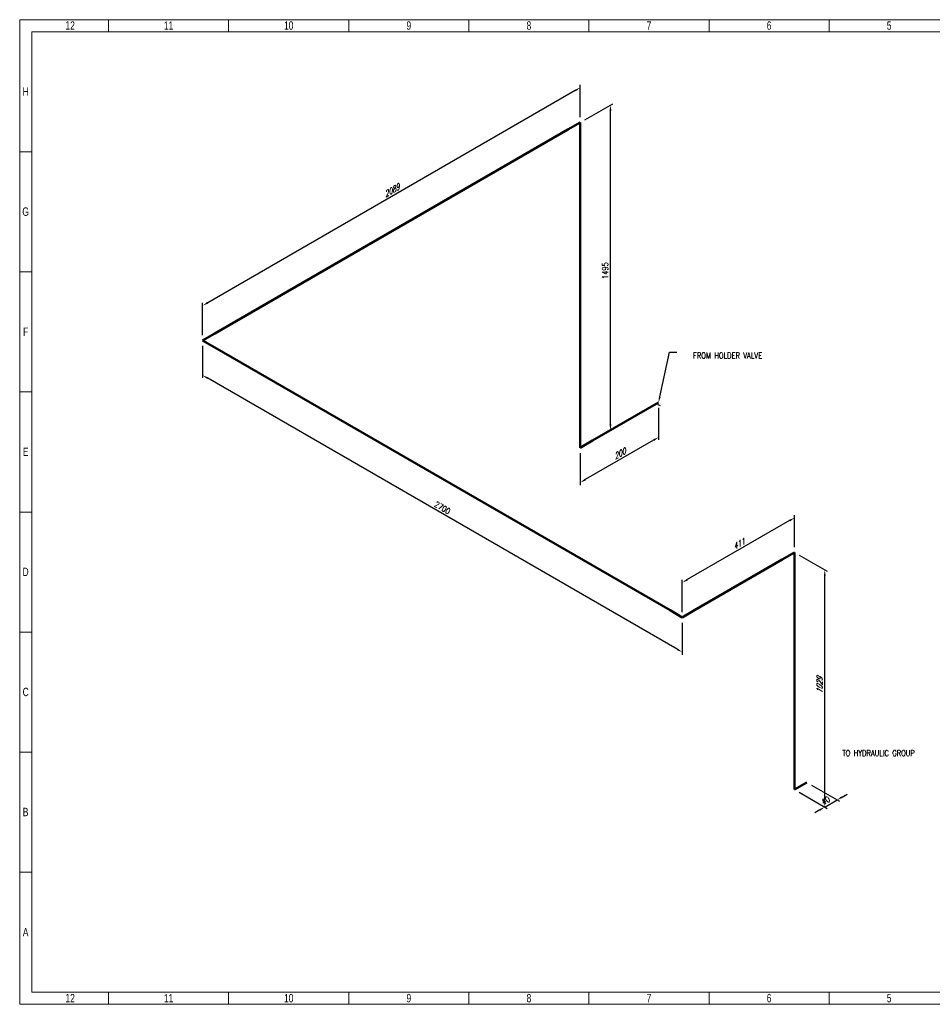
# Model space of a CAD drawing. Header units: millimetres. Extents: x 0 to 594, y 0 to 424.
# Tile 1 of 14: x 0 to 393, y 0 to 424. Entities that reach past the tile are written whole.
import ezdxf
from ezdxf import colors
from ezdxf.entities.mleader import LeaderData, LeaderLine
from ezdxf.math import Vec2, Vec3

# ---------------------------------------------------------------- set-up
doc = ezdxf.new("R2010")
doc.units = ezdxf.units.MM
doc.header["$LTSCALE"] = 0.25
doc.layers.add('Annotation', color=7, linetype='Continuous')
doc.layers.add('Dimension', color=1, linetype='Continuous')
doc.layers.add('Pipe Small Bore', color=30, linetype='Continuous', lineweight=50)
doc.styles.add('AdskIsoAnnotation', font='romans.shx', dxfattribs={"width": 0.8, "height": 1})
doc.styles.add('AdskIsoMetric', font='romans.shx', dxfattribs={"width": 0.8, "height": 2.5})
doc.styles.add('AdskIsoMetric-30', font='romans.shx', dxfattribs={"width": 0.8, "height": 2.5})
doc.styles.add('AdskIsoMetric30', font='romans.shx', dxfattribs={"width": 0.8, "oblique": 30, "height": 2.5})
doc.styles.add('SLDTEXTSTYLE3', font='TXT', dxfattribs={"width": 0.75})
doc.styles.get("Standard").update_dxf_attribs({"font": 'arial.ttf'})
doc.dimstyles.new('AdskIsoMetric', dxfattribs={"dimtxt": 2.5, "dimasz": 2.5, "dimexe": 1, "dimexo": 2, "dimgap": 0.8, "dimtad": 1, "dimdec": 0, "dimrnd": 1, "dimzin": 0, "dimdsep": 46, "dimtxsty": 'AdskIsoMetric', "dimcen": 0, "dimclrt": 7, "dimadec": 0, "dimazin": 0, "dimtfac": 1, "dimtdec": 0, "dimtmove": 1, "dimatfit": 3, "dimfxl": 1, "dimtfill": 1, "dimfrac": 2, "dimtolj": 1, "dimtzin": 0, "dimarcsym": 0})

# ---------------------------------------------------------------- blocks, each defined once
blk = doc.blocks.new('*D18')
at = {"layer": 'Defpoints', "color": 0, "transparency": 16777216}
for p in [(339.19, 95.56), (333.88, 92.5), (352.18, 88.06)]:
    blk.add_point(p, dxfattribs=at)
at = {"layer": 'Dimension', "color": 0, "lineweight": -2, "transparency": 16777216}
for p, q in [((341.19, 94.41), (353.18, 87.48)), ((335.88, 91.35), (347.87, 84.42)), ((354.34, 89.31), (356.51, 90.56)), ((344.71, 83.75), (342.54, 82.5))]:
    blk.add_line(p, q, dxfattribs=at)
at = {"layer": 'Dimension', "color": 0, "transparency": 16777216}
blk.add_solid([(354.13, 89.67), (354.55, 88.95), (352.18, 88.06)], dxfattribs=at)
at = {"layer": 'Dimension', "color": 7, "transparency": 16777216, "insert": (347.28, 87.82), "char_height": 2.5, "attachment_point": 5, "rotation": 30, "style": 'AdskIsoMetric-30', "bg_fill": 3, "box_fill_scale": 1.1, "bg_fill_color": 256, "bg_fill_true_color": 13158600, "bg_fill_transparency": 0}
blk.add_mtext('\\A1;40', dxfattribs=at)
at = {"layer": 'Dimension', "color": 0, "lineweight": -2, "transparency": 16777216}
blk.add_line((346.87, 85), (352.18, 88.06), dxfattribs=at)
at = {"layer": 'Dimension', "color": 0, "transparency": 16777216}
blk.add_solid([(344.5, 84.11), (344.92, 83.39), (346.87, 85)], dxfattribs=at)
blk = doc.blocks.new('*D19')
at = {"layer": 'Defpoints', "color": 0, "transparency": 16777216}
for p in [(333.88, 194.68), (346.87, 187.18), (333.88, 92.5)]:
    blk.add_point(p, dxfattribs=at)
at = {"layer": 'Dimension', "color": 0, "lineweight": -2, "transparency": 16777216}
for p, q in [((335.88, 193.53), (347.87, 186.6)), ((346.87, 87.5), (346.87, 184.68)), ((335.88, 91.35), (347.87, 84.42))]:
    blk.add_line(p, q, dxfattribs=at)
at = {"layer": 'Dimension', "color": 0, "transparency": 16777216}
for points in [[(346.46, 184.68), (347.29, 184.68), (346.87, 187.18)], [(346.46, 87.5), (347.29, 87.5), (346.87, 85)]]:
    blk.add_solid(points, dxfattribs=at)
at = {"layer": 'Dimension', "color": 7, "transparency": 16777216, "insert": (344.63, 137.38), "char_height": 2.5, "attachment_point": 5, "rotation": 90, "style": 'AdskIsoMetric30', "bg_fill": 3, "box_fill_scale": 1.1, "bg_fill_color": 256, "bg_fill_true_color": 13158600, "bg_fill_transparency": 0}
blk.add_mtext('\\A1;1029', dxfattribs=at)
blk = doc.blocks.new('*D20')
at = {"layer": 'Defpoints', "color": 0, "transparency": 16777216}
for p in [(333.88, 194.68), (285.49, 181.74), (285.49, 166.74)]:
    blk.add_point(p, dxfattribs=at)
at = {"layer": 'Dimension', "color": 0, "lineweight": -2, "transparency": 16777216}
for p, q in [((331.72, 208.43), (287.65, 182.99)), ((333.88, 196.99), (333.88, 210.84)), ((285.49, 169.05), (285.49, 182.9))]:
    blk.add_line(p, q, dxfattribs=at)
at = {"layer": 'Dimension', "color": 0, "transparency": 16777216}
for points in [[(331.51, 208.79), (331.93, 208.07), (333.88, 209.68)], [(287.45, 183.35), (287.86, 182.63), (285.49, 181.74)]]:
    blk.add_solid(points, dxfattribs=at)
at = {"layer": 'Dimension', "color": 7, "transparency": 16777216, "insert": (309.69, 198.3), "char_height": 2.5, "attachment_point": 5, "rotation": 30, "style": 'AdskIsoMetric30', "bg_fill": 3, "box_fill_scale": 1.1, "bg_fill_color": 256, "bg_fill_true_color": 13158600, "bg_fill_transparency": 0}
blk.add_mtext('\\A1;411', dxfattribs=at)
blk = doc.blocks.new('*D21')
at = {"layer": 'Defpoints', "color": 0, "transparency": 16777216}
for p in [(78.82, 286.06), (78.82, 271.06), (285.49, 166.74)]:
    blk.add_point(p, dxfattribs=at)
at = {"layer": 'Dimension', "color": 0, "lineweight": -2, "transparency": 16777216}
for p, q in [((78.82, 283.75), (78.82, 269.91)), ((283.32, 152.99), (80.99, 269.81)), ((285.49, 164.43), (285.49, 150.59))]:
    blk.add_line(p, q, dxfattribs=at)
at = {"layer": 'Dimension', "color": 0, "transparency": 16777216}
for points in [[(81.2, 270.17), (80.78, 269.45), (78.82, 271.06)], [(283.53, 153.35), (283.12, 152.63), (285.49, 151.74)]]:
    blk.add_solid(points, dxfattribs=at)
at = {"layer": 'Dimension', "color": 7, "transparency": 16777216, "insert": (182.16, 213.99), "char_height": 2.5, "attachment_point": 5, "rotation": 330, "style": 'AdskIsoMetric-30', "bg_fill": 3, "box_fill_scale": 1.1, "bg_fill_color": 256, "bg_fill_true_color": 13158600, "bg_fill_transparency": 0}
blk.add_mtext('\\A1;2700', dxfattribs=at)
blk = doc.blocks.new('*D22')
at = {"layer": 'Defpoints', "color": 0, "transparency": 16777216}
for p in [(241.53, 380), (78.82, 301.06), (78.82, 286.06)]:
    blk.add_point(p, dxfattribs=at)
at = {"layer": 'Dimension', "color": 0, "lineweight": -2, "transparency": 16777216}
for p, q in [((241.53, 382.31), (241.53, 396.15)), ((239.36, 393.75), (80.99, 302.31)), ((78.82, 288.37), (78.82, 302.22))]:
    blk.add_line(p, q, dxfattribs=at)
at = {"layer": 'Dimension', "color": 0, "transparency": 16777216}
for points in [[(239.16, 394.11), (239.57, 393.39), (241.53, 395)], [(80.78, 302.67), (81.2, 301.95), (78.82, 301.06)]]:
    blk.add_solid(points, dxfattribs=at)
at = {"layer": 'Dimension', "color": 7, "transparency": 16777216, "insert": (160.18, 350.62), "char_height": 2.5, "attachment_point": 5, "rotation": 30, "style": 'AdskIsoMetric30', "bg_fill": 3, "box_fill_scale": 1.1, "bg_fill_color": 256, "bg_fill_true_color": 13158600, "bg_fill_transparency": 0}
blk.add_mtext('\\A1;2089', dxfattribs=at)
blk = doc.blocks.new('*D23')
at = {"layer": 'Defpoints', "color": 0, "transparency": 16777216}
for p in [(254.52, 387.5), (241.53, 380), (241.53, 239.85)]:
    blk.add_point(p, dxfattribs=at)
at = {"layer": 'Dimension', "color": 0, "lineweight": -2, "transparency": 16777216}
for p, q in [((243.53, 381.15), (255.52, 388.08)), ((254.52, 249.85), (254.52, 385))]:
    blk.add_line(p, q, dxfattribs=at)
at = {"layer": 'Dimension', "color": 0, "transparency": 16777216}
for points in [[(254.1, 385), (254.94, 385), (254.52, 387.5)], [(254.1, 249.85), (254.94, 249.85), (254.52, 247.35)]]:
    blk.add_solid(points, dxfattribs=at)
at = {"layer": 'Dimension', "color": 7, "transparency": 16777216, "insert": (252.28, 316.13), "char_height": 2.5, "attachment_point": 5, "rotation": 90, "style": 'AdskIsoMetric-30', "bg_fill": 3, "box_fill_scale": 1.1, "bg_fill_color": 256, "bg_fill_true_color": 13158600, "bg_fill_transparency": 0}
blk.add_mtext('\\A1;1495', dxfattribs=at)
blk = doc.blocks.new('*D24')
at = {"layer": 'Defpoints', "color": 0, "transparency": 16777216}
for p in [(275.26, 259.33), (241.53, 239.85), (241.53, 224.85)]:
    blk.add_point(p, dxfattribs=at)
at = {"layer": 'Dimension', "color": 0, "lineweight": -2, "transparency": 16777216}
for p, q in [((275.26, 257.02), (275.26, 243.18)), ((273.1, 243.08), (243.7, 226.1)), ((241.53, 237.54), (241.53, 223.7))]:
    blk.add_line(p, q, dxfattribs=at)
at = {"layer": 'Dimension', "color": 0, "transparency": 16777216}
for points in [[(272.89, 243.44), (273.31, 242.72), (275.26, 244.33)], [(243.49, 226.46), (243.9, 225.74), (241.53, 224.85)]]:
    blk.add_solid(points, dxfattribs=at)
at = {"layer": 'Dimension', "color": 7, "transparency": 16777216, "insert": (258.4, 237.18), "char_height": 2.5, "attachment_point": 5, "rotation": 30, "style": 'AdskIsoMetric30', "bg_fill": 3, "box_fill_scale": 1.1, "bg_fill_color": 256, "bg_fill_true_color": 13158600, "bg_fill_transparency": 0}
blk.add_mtext('\\A1;200', dxfattribs=at)
blk = doc.blocks.new('Elbow-1-Iso2DSkew90')
at = {"color": 0, "linetype": 'ByBlock', "lineweight": -2, "extrusion": (-4.80189e-12, -0.816497, -0.57735)}
for p, q in [((0, 0), (-5.3, 3.06)), ((5.3, 3.06), (0, 0)), ((0, 0), (0, 0))]:
    blk.add_line(p, q, dxfattribs=at)
blk = doc.blocks.new('Elbow-2-Iso2DSkew90')
at = {"color": 0, "linetype": 'ByBlock', "lineweight": -2, "extrusion": (-9.60377e-12, -0.816497, -0.57735)}
for p, q in [((0, 0), (5.3, 3.06)), ((0, 0), (0, 0)), ((5.3, -3.06), (0, 0))]:
    blk.add_line(p, q, dxfattribs=at)
blk = doc.blocks.new('Elbow-1-Iso2DSkew0')
at = {"color": 0, "linetype": 'ByBlock', "lineweight": -2, "extrusion": (0.707107, -0.408248, 0.57735)}
for p, q in [((0, 0), (-5.3, -3.06)), ((0, 0), (0, 0)), ((0, -6.12), (0, 0))]:
    blk.add_line(p, q, dxfattribs=at)
blk = doc.blocks.new('Elbow-1-Iso2DSkew180')
at = {"color": 0, "linetype": 'ByBlock', "lineweight": -2, "extrusion": (0.707107, -0.408248, 0.57735)}
for p, q in [((0, 6.12), (0, 0)), ((0, 0), (5.3, 3.06)), ((0, 0), (0, 0))]:
    blk.add_line(p, q, dxfattribs=at)
blk = doc.blocks.new('Elbow-2-Iso2DSkew0')
at = {"color": 0, "linetype": 'ByBlock', "lineweight": -2, "extrusion": (0.707107, -0.408248, 0.57735)}
for p, q in [((0, 0), (-5.3, -3.06)), ((0, 0), (0, 0)), ((0, -6.12), (0, 0))]:
    blk.add_line(p, q, dxfattribs=at)
blk = doc.blocks.new('Elbow-3-Iso2DSkew90')
at = {"color": 0, "linetype": 'ByBlock', "lineweight": -2, "extrusion": (-0.707107, 0.408248, -0.57735)}
for p, q in [((0, 0), (0, 6.12)), ((5.3, 3.06), (0, 0)), ((0, 0), (0, 0))]:
    blk.add_line(p, q, dxfattribs=at)
blk = doc.blocks.new('cajetin')
at = {"color": 7, "linetype": 'Continuous', "lineweight": 18}
for p, q in [((0, 0), (0, 615)), ((0, 615), (861, 615)), ((55.5, 607.5), (55.5, 615)), ((130.5, 607.5), (130.5, 615)), ((205.5, 607.5), (205.5, 615)), ((280.5, 607.5), (280.5, 615)), ((355.5, 607.5), (355.5, 615)), ((430.5, 607.5), (430.5, 615)), ((505.5, 607.5), (505.5, 615)), ((7.5, 7.5), (7.5, 607.5)), ((7.5, 607.5), (853.5, 607.5)), ((430.5, 607.5), (430.5, 607.5)), ((7.5, 532.5), (0, 532.5)), ((7.5, 457.5), (0, 457.5)), ((7.5, 382.5), (0, 382.5)), ((7.5, 307.5), (0, 307.5)), ((7.5, 307.5), (7.5, 307.5)), ((7.5, 232.5), (0, 232.5)), ((7.5, 157.5), (0, 157.5)), ((7.5, 82.5), (0, 82.5)), ((853.5, 7.5), (7.5, 7.5)), ((55.5, 7.5), (55.5, 0)), ((130.5, 7.5), (130.5, 0)), ((205.5, 7.5), (205.5, 0)), ((280.5, 7.5), (280.5, 0)), ((355.5, 7.5), (355.5, 0)), ((430.5, 7.5), (430.5, 7.5)), ((430.5, 7.5), (430.5, 0)), ((505.5, 7.5), (505.5, 0)), ((861, 0), (0, 0))]:
    blk.add_line(p, q, dxfattribs=at)
at = {"color": 7, "linetype": 'Continuous', "lineweight": 0, "char_height": 5.25, "attachment_point": 2, "style": 'SLDTEXTSTYLE3'}
for s, insert in [('12', (31.51, 613.99)), ('11', (93.01, 613.99)), ('10', (168.01, 613.99)), ('9', (243.01, 613.99)), ('8', (318.01, 613.99)), ('7', (393.01, 613.99)), ('6', (468.01, 613.99)), ('5', (543.01, 613.99)), ('H', (3.75, 572.74)), ('G', (3.68, 497.74)), ('F', (3.71, 422.74)), ('E', (3.74, 347.74)), ('D', (3.68, 272.74)), ('C', (3.73, 197.74)), ('B', (3.69, 122.74)), ('A', (3.7, 47.74)), ('12', (31.51, 6.49)), ('11', (93.01, 6.49)), ('10', (168.01, 6.49)), ('9', (243.01, 6.49)), ('8', (318.01, 6.49)), ('7', (393.01, 6.49)), ('6', (468.01, 6.49)), ('5', (543.01, 6.49))]:
    blk.add_mtext(s, dxfattribs=dict(at, insert=insert))

msp = doc.modelspace()

# ---------------------------------------------------------------- texts
at = {"layer": 'Annotation', "char_height": 2.5, "attachment_point": 7, "style": 'AdskIsoAnnotation', "bg_fill": 3, "box_fill_scale": 1, "bg_fill_color": 256, "bg_fill_true_color": 13158600, "bg_fill_transparency": 0}
for s, insert in [('FROM HOLDER VALVE', (290.133, 278.304)), ('TO HYDRAULIC GROUP', (354.439, 106.988))]:
    msp.add_mtext(s, dxfattribs=dict(at, insert=insert))

# ---------------------------------------------------------------- dimensions: what is measured, and where the dimension line sits
at = {"layer": 'Dimension'}
dim = msp.add_linear_dim(base=(352.176, 88.062), p1=(333.883, 92.5), p2=(339.186, 95.562), angle=30, text='40', dimstyle='AdskIsoMetric', override={"dimtad": 0, "dimlfac": 6.532789, "dimtxsty": 'AdskIsoMetric-30', "dimse1": 0, "dimse2": 0, "dimsd1": 0, "dimsd2": 0, "dimtmove": 1}, dxfattribs=at)
dim.commit()
dim.dimension.update_dxf_attribs({"geometry": '*D18', "text_midpoint": (347.285, 87.824), "dimtype": 160})

# ---------------------------------------------------------------- leaders
at = {"layer": 'Annotation'}
ml = msp.add_multileader_mtext('Standard', dxfattribs=at)
ml.set_content('')
ml.set_leader_properties()
ml.build(insert=Vec2(0, 0))
ml.multileader.update_dxf_attribs({"dogleg_length": 3.062, "arrow_head_size": 2.5})
ctx = ml.context
ctx.base_point, ctx.arrow_head_size = Vec3(276.938, 281), 2.5
notes = []
notes.append((ctx, [(0, (1, 1, 0), (280, 281), (1, 0), 3.062, [(0, [(275.265, 259.331)], 0, [])])]))
ctx.mtext, ml.multileader.dxf.content_type = None, 0
ml = msp.add_multileader_mtext('Standard', dxfattribs=at)
ml.set_content('')
ml.set_leader_properties()
ml.build(insert=Vec2(0, 0))
ml.multileader.update_dxf_attribs({"dogleg_length": 0, "arrow_head_size": 0.87})
ctx = ml.context
ctx.base_point, ctx.arrow_head_size = Vec3(276, 258.07), 0.87
notes.append((ctx, [(0, (1, 1, 0), (276, 258.07), (-1, 0), 0, [(0, [(274.173, 258.7)], 0, [])])]))
ctx.mtext, ml.multileader.dxf.content_type = None, 0
for ctx, leaders in notes:
    for number, flags, end, landing, length, lines in leaders:
        leader = LeaderData()
        leader.index, (leader.has_last_leader_line, leader.has_dogleg_vector, leader.attachment_direction) = number, flags
        leader.last_leader_point, leader.dogleg_vector, leader.dogleg_length = Vec3(end), Vec3(landing), length
        for number, points, colour, breaks in lines:
            line = LeaderLine()
            line.index, line.vertices, line.color, line.breaks = number, Vec3.list(points), colors.encode_raw_color(colour), breaks
            leader.lines.append(line)
        ctx.leaders.append(leader)

# ---------------------------------------------------------------- next in the draw order: dimensions: what is measured, and where the dimension line sits
at = {"layer": 'Dimension'}
dim = msp.add_linear_dim(base=(346.873, 187.182), p1=(333.883, 92.5), p2=(333.883, 194.682), angle=90, text='1029', dimstyle='AdskIsoMetric', override={"dimtad": 0, "dimlfac": 10.067199, "dimtxsty": 'AdskIsoMetric30', "dimse1": 0, "dimse2": 0, "dimsd1": 0, "dimsd2": 0, "dimtmove": 1}, dxfattribs=at)
dim.commit()
dim.dimension.update_dxf_attribs({"geometry": '*D19', "text_midpoint": (344.633, 137.384), "dimtype": 160})

# ---------------------------------------------------------------- next in the draw order: block references
at = {"layer": 'Pipe Small Bore'}
msp.add_blockref('Elbow-1-Iso2DSkew180', (333.883, 92.5), dxfattribs=at)

# ---------------------------------------------------------------- next in the draw order: dimensions: what is measured, and where the dimension line sits
at = {"layer": 'Dimension'}
dim = msp.add_linear_dim(base=(285.49, 181.743), p1=(333.883, 194.682), p2=(285.49, 166.743), angle=210, text='411', dimstyle='AdskIsoMetric', override={"dimtad": 0, "dimlfac": 7.353466, "dimtxsty": 'AdskIsoMetric30', "dimse1": 0, "dimse2": 0, "dimsd1": 0, "dimsd2": 0, "dimtmove": 1}, dxfattribs=at)
dim.commit()
dim.dimension.update_dxf_attribs({"geometry": '*D20', "text_midpoint": (309.686, 198.299), "dimtype": 160})

# ---------------------------------------------------------------- next in the draw order: linework, layer by layer
at = {"layer": 'Pipe Small Bore'}
for points in [[(328.579, 191.62), (290.793, 169.805)], [(333.883, 98.624), (333.883, 188.559)]]:
    msp.add_lwpolyline(points, dxfattribs=at)

# ---------------------------------------------------------------- next in the draw order: block references
msp.add_blockref('Elbow-1-Iso2DSkew0', (333.883, 194.682), dxfattribs=at)

# ---------------------------------------------------------------- next in the draw order: dimensions: what is measured, and where the dimension line sits
at = {"layer": 'Dimension'}
dim = msp.add_linear_dim(base=(78.824, 271.062), p1=(285.49, 166.743), p2=(78.824, 286.062), angle=150, text='2700', dimstyle='AdskIsoMetric', override={"dimtad": 0, "dimlfac": 11.312458, "dimtxsty": 'AdskIsoMetric-30', "dimse1": 0, "dimse2": 0, "dimsd1": 0, "dimsd2": 0, "dimtmove": 1}, dxfattribs=at)
dim.commit()
dim.dimension.update_dxf_attribs({"geometry": '*D21', "text_midpoint": (182.157, 213.989), "dimtype": 160})

# ---------------------------------------------------------------- next in the draw order: block references
at = {"layer": 'Pipe Small Bore'}
msp.add_blockref('Elbow-1-Iso2DSkew90', (285.49, 166.743), dxfattribs=at)

# ---------------------------------------------------------------- next in the draw order: dimensions: what is measured, and where the dimension line sits
at = {"layer": 'Dimension'}
dim = msp.add_linear_dim(base=(78.824, 301.062), p1=(241.53, 380), p2=(78.824, 286.062), angle=210, text='2089', dimstyle='AdskIsoMetric', override={"dimtad": 0, "dimlfac": 11.118351, "dimtxsty": 'AdskIsoMetric30', "dimse1": 0, "dimse2": 0, "dimsd1": 0, "dimsd2": 0, "dimtmove": 1}, dxfattribs=at)
dim.commit()
dim.dimension.update_dxf_attribs({"geometry": '*D22', "text_midpoint": (160.177, 350.617), "dimtype": 160})

# ---------------------------------------------------------------- next in the draw order: linework, layer by layer
at = {"layer": 'Pipe Small Bore'}
msp.add_lwpolyline([(236.227, 376.938), (84.127, 289.123)], dxfattribs=at)

# ---------------------------------------------------------------- next in the draw order: block references
msp.add_blockref('Elbow-2-Iso2DSkew90', (78.824, 286.062), dxfattribs=at)

# ---------------------------------------------------------------- next in the draw order: dimensions: what is measured, and where the dimension line sits
at = {"layer": 'Dimension'}
dim = msp.add_linear_dim(base=(254.52, 387.5), p1=(241.53, 239.854), p2=(241.53, 380), angle=90, text='1495', dimstyle='AdskIsoMetric', override={"dimtad": 0, "dimlfac": 10.668586, "dimtxsty": 'AdskIsoMetric-30', "dimse1": 1, "dimse2": 0, "dimsd1": 0, "dimsd2": 0, "dimtmove": 1}, dxfattribs=at)
dim.commit()
dim.dimension.update_dxf_attribs({"geometry": '*D23', "text_midpoint": (252.28, 316.134), "dimtype": 160})

# ---------------------------------------------------------------- next in the draw order: block references
at = {"layer": 'Pipe Small Bore'}
msp.add_blockref('Elbow-2-Iso2DSkew0', (241.53, 380), dxfattribs=at)

# ---------------------------------------------------------------- next in the draw order: dimensions: what is measured, and where the dimension line sits
at = {"layer": 'Dimension'}
dim = msp.add_linear_dim(base=(241.53, 224.854), p1=(275.265, 259.331), p2=(241.53, 239.854), angle=210, text='200', dimstyle='AdskIsoMetric', override={"dimtad": 0, "dimlfac": 5.134288, "dimtxsty": 'AdskIsoMetric30', "dimse1": 0, "dimse2": 0, "dimsd1": 0, "dimsd2": 0, "dimtmove": 1}, dxfattribs=at)
dim.commit()
dim.dimension.update_dxf_attribs({"geometry": '*D24', "text_midpoint": (258.397, 237.179), "dimtype": 160})

# ---------------------------------------------------------------- next in the draw order: linework, layer by layer
at = {"layer": 'Pipe Small Bore'}
for points in [[(241.53, 245.977), (241.53, 373.876)], [(280.187, 169.805), (84.127, 283)], [(275.265, 259.331), (246.833, 242.916)]]:
    msp.add_lwpolyline(points, dxfattribs=at)

# ---------------------------------------------------------------- next in the draw order: block references
at = {"xscale": 0.689895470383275, "yscale": 0.689895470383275, "zscale": 0.689895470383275}
msp.add_blockref('cajetin', (0, 0), dxfattribs=at)
at = {"layer": 'Pipe Small Bore'}
msp.add_blockref('Elbow-3-Iso2DSkew90', (241.53, 239.854), dxfattribs=at)

doc.saveas('drawing.dxf')
